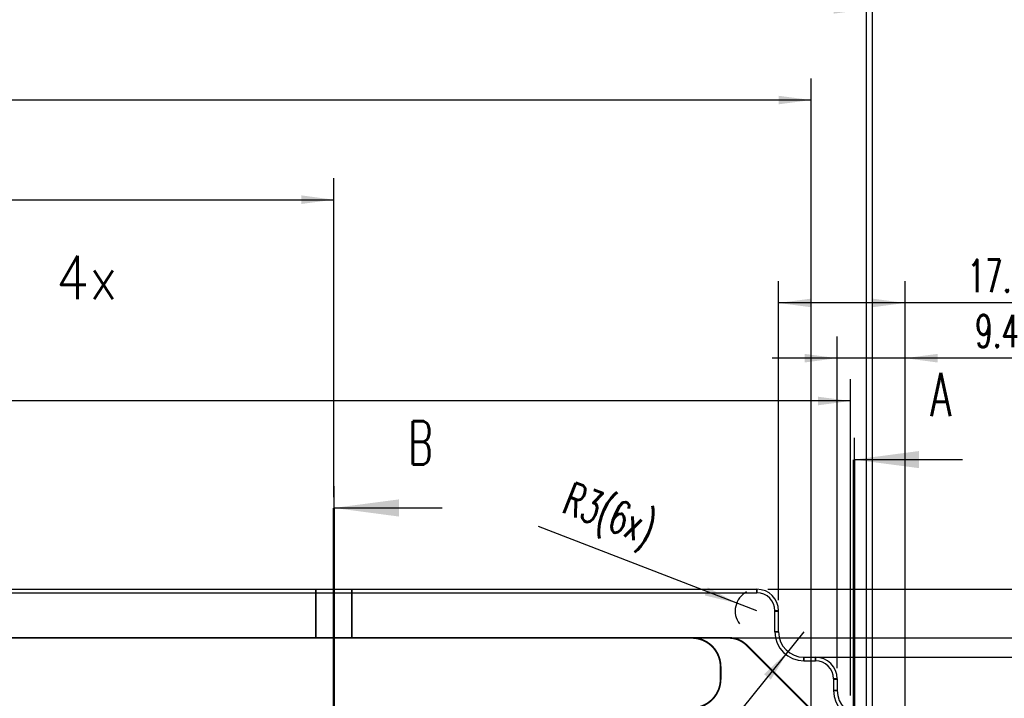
# Model space of a CAD drawing. Header units: millimetres. Extents: x 31 to 872, y 29 to 623.
# Tile 20 of 29: x 501 to 591, y 473 to 535. Entities that reach past the tile are written whole.
import ezdxf

# ---------------------------------------------------------------- set-up
doc = ezdxf.new("R2010")
doc.units = ezdxf.units.MM
for name, pattern in [('DASHED', [15, 7, -8]), ('DOT_CENTER', [14, 12, -1, 0, -1]), ('PHANTOM', [13, 10, -1, 0, -1, 0, -1])]:
    doc.linetypes.add(name, pattern=pattern)
doc.layers.add('1', color=7, linetype='Continuous')
doc.styles.add('CONVERTER_11', font='txt.shx', dxfattribs={"width": 0.63})
doc.styles.add('CONVERTER_13', font='txt.shx', dxfattribs={"width": 0.9})
doc.dimstyles.new('ME10_DIM_117', dxfattribs={"dimtxt": 4.5, "dimasz": 4.5, "dimexe": 3, "dimexo": 1.5, "dimgap": 1.5, "dimtad": 1, "dimdsep": 46, "dimtxsty": 'CONVERTER_11', "dimsah": 1, "dimcen": 0.09, "dimclrd": 3, "dimclre": 3, "dimclrt": 3, "dimadec": 0, "dimazin": 0, "dimtfac": 1, "dimtdec": 4, "dimtix": 1, "dimtmove": 0, "dimatfit": 3, "dimfxl": 1, "dimtolj": 1, "dimtzin": 0, "dimarcsym": 0})
doc.dimstyles.new('ME10_DIM_124', dxfattribs={"dimtxt": 4.5, "dimasz": 4.5, "dimexe": 3, "dimexo": 1.5, "dimgap": 1.5, "dimtad": 1, "dimdsep": 46, "dimtxsty": 'CONVERTER_11', "dimsah": 1, "dimcen": 0.09, "dimclrd": 3, "dimclre": 3, "dimclrt": 3, "dimadec": 0, "dimazin": 0, "dimtfac": 1, "dimtdec": 4, "dimtix": 1, "dimtmove": 0, "dimatfit": 3, "dimfxl": 1, "dimtolj": 1, "dimtzin": 0, "dimarcsym": 0})
doc.dimstyles.new('ME10_DIM_125', dxfattribs={"dimtxt": 4.5, "dimasz": 4.5, "dimexe": 3, "dimexo": 1.5, "dimgap": 1.5, "dimtad": 1, "dimdsep": 46, "dimtxsty": 'CONVERTER_11', "dimsah": 1, "dimcen": 0.09, "dimclrd": 3, "dimclre": 3, "dimclrt": 3, "dimadec": 0, "dimazin": 0, "dimtfac": 1, "dimtdec": 4, "dimtix": 1, "dimtmove": 0, "dimatfit": 3, "dimfxl": 1, "dimtolj": 1, "dimtzin": 0, "dimarcsym": 0})
doc.dimstyles.new('ME10_DIM_126', dxfattribs={"dimtxt": 4.5, "dimasz": 4.5, "dimexe": 3, "dimexo": 1.5, "dimgap": 1.5, "dimtad": 1, "dimdsep": 46, "dimtxsty": 'CONVERTER_11', "dimsah": 1, "dimcen": 0.09, "dimclrd": 3, "dimclre": 3, "dimclrt": 3, "dimadec": 0, "dimazin": 0, "dimtfac": 1, "dimtdec": 4, "dimtix": 1, "dimtmove": 0, "dimatfit": 3, "dimfxl": 1, "dimtolj": 1, "dimtzin": 0, "dimarcsym": 0})
doc.dimstyles.new('ME10_DIM_133', dxfattribs={"dimtxt": 4.5, "dimasz": 4.5, "dimexe": 3, "dimexo": 1.5, "dimgap": 1.5, "dimtad": 1, "dimdsep": 46, "dimtxsty": 'CONVERTER_11', "dimsah": 1, "dimcen": 0.09, "dimclrd": 3, "dimclre": 3, "dimclrt": 3, "dimadec": 0, "dimazin": 0, "dimtfac": 1, "dimtdec": 4, "dimtix": 1, "dimtmove": 0, "dimatfit": 3, "dimfxl": 1, "dimtolj": 1, "dimtzin": 0, "dimarcsym": 0})
doc.dimstyles.new('ME10_DIM_139', dxfattribs={"dimtxt": 4.5, "dimasz": 4.5, "dimexe": 3, "dimexo": 1.5, "dimgap": 1.5, "dimtad": 1, "dimdsep": 46, "dimtxsty": 'CONVERTER_11', "dimsah": 1, "dimcen": 0.09, "dimclrd": 3, "dimclre": 3, "dimclrt": 3, "dimadec": 0, "dimazin": 0, "dimtfac": 1, "dimtdec": 4, "dimtix": 1, "dimtmove": 0, "dimatfit": 3, "dimfxl": 1, "dimtolj": 1, "dimtzin": 0, "dimarcsym": 0})
doc.dimstyles.new('ME10_DIM_140', dxfattribs={"dimtxt": 4.5, "dimasz": 4.5, "dimexe": 3, "dimexo": 1.5, "dimgap": 1.5, "dimtad": 1, "dimdsep": 46, "dimtxsty": 'CONVERTER_11', "dimsah": 1, "dimcen": 0.09, "dimclrd": 3, "dimclre": 3, "dimclrt": 3, "dimadec": 0, "dimazin": 0, "dimtfac": 1, "dimtdec": 4, "dimtix": 1, "dimtmove": 0, "dimatfit": 3, "dimfxl": 1, "dimtolj": 1, "dimtzin": 0, "dimarcsym": 0})
doc.dimstyles.new('ME10_DIM_141', dxfattribs={"dimtxt": 4.5, "dimasz": 4.5, "dimexe": 3, "dimexo": 1.5, "dimgap": 1.5, "dimtad": 1, "dimdsep": 46, "dimtxsty": 'CONVERTER_11', "dimsah": 1, "dimcen": 0.09, "dimclrd": 3, "dimclre": 3, "dimclrt": 3, "dimadec": 0, "dimazin": 0, "dimtfac": 1, "dimtdec": 4, "dimtix": 1, "dimtmove": 0, "dimatfit": 3, "dimfxl": 1, "dimtolj": 1, "dimtzin": 0, "dimarcsym": 0})
doc.dimstyles.new('ME10_DIM_142', dxfattribs={"dimtxt": 4.5, "dimasz": 4.5, "dimexe": 3, "dimexo": 1.5, "dimgap": 1.5, "dimtad": 1, "dimdsep": 46, "dimtxsty": 'CONVERTER_11', "dimsah": 1, "dimcen": 0.09, "dimclrd": 3, "dimclre": 3, "dimclrt": 3, "dimadec": 0, "dimazin": 0, "dimtfac": 1, "dimtdec": 4, "dimtix": 1, "dimtmove": 0, "dimatfit": 3, "dimfxl": 1, "dimtolj": 1, "dimtzin": 0, "dimarcsym": 0})
doc.dimstyles.new('ME10_DIM_63', dxfattribs={"dimtxt": 4.5, "dimasz": 4.5, "dimexe": 3, "dimexo": 1.5, "dimgap": 1.5, "dimtad": 1, "dimdsep": 46, "dimtxsty": 'CONVERTER_11', "dimsah": 1, "dimcen": 0.09, "dimclrd": 3, "dimclre": 3, "dimclrt": 3, "dimadec": 0, "dimazin": 0, "dimtfac": 1, "dimtdec": 4, "dimtix": 1, "dimtmove": 0, "dimatfit": 3, "dimfxl": 1, "dimtolj": 1, "dimtzin": 0, "dimarcsym": 0})
doc.dimstyles.get("Standard").update_dxf_attribs({"dimtxt": 0.18, "dimasz": 0.18, "dimexe": 0.18, "dimexo": 0.0625, "dimgap": 0.09, "dimtad": 0, "dimtih": 1, "dimtoh": 1, "dimdec": 4, "dimzin": 0, "dimdsep": 46, "dimtxsty": 'Standard', "dimcen": 0.09, "dimadec": 0, "dimazin": 0, "dimtfac": 1, "dimtdec": 4, "dimtofl": 0, "dimtmove": 0, "dimatfit": 3, "dimfxl": 1, "dimtolj": 1, "dimtzin": 0, "dimarcsym": 0})

# ---------------------------------------------------------------- blocks, each defined once
blk = doc.blocks.new('E8027-24150__34', base_point=(273.17, 207.52))
at = {"color": 7, "linetype": 'Continuous'}
for p, q in [((293.8, 723.95), (852.8, 723.95)), ((649.46, 724.45), (791.78, 724.45)), ((791.78, 724.45), (796.78, 724.45)), ((796.78, 724.45), (852.8, 724.45)), ((855.3, 718.55), (855.3, 721.45)), ((855.8, 718.55), (855.8, 721.45)), ((859.3, 715.05), (860.9, 715.05)), ((859.3, 714.55), (860.9, 714.55)), ((863.4, 712.05), (863.4, 710.45)), ((863.9, 712.05), (863.9, 710.45))]:
    blk.add_line(p, q, dxfattribs=at)
at = {"color": 1, "linetype": 'DASHED', "const_width": 0.25}
for points in [[(791.78, 717.73), (791.78, 724.45)], [(796.78, 717.73), (796.78, 724.45)], [(791.78, 717.73), (744.78, 717.73)], [(796.78, 717.73), (791.78, 717.73)], [(843.78, 717.73), (796.78, 717.73)], [(848.92, 717.73), (843.78, 717.73)], [(861.86, 706.24), (851.4, 716.7)], [(847.78, 712.03), (847.78, 713.73)]]:
    blk.add_lwpolyline(points, dxfattribs=at)
at = {"color": 3, "linetype": 'Continuous', "const_width": 0.25}
for points in [[(852.8, 723.95), (852.8, 724.45)], [(855.8, 721.45), (855.3, 721.45)], [(855.8, 718.55), (855.3, 718.55)], [(859.3, 714.55), (859.3, 715.05)], [(860.9, 715.05), (860.9, 714.55)], [(863.4, 712.05), (863.9, 712.05)], [(863.9, 710.45), (863.4, 710.45)]]:
    blk.add_lwpolyline(points, dxfattribs=at)
at = {"color": 1, "linetype": 'DASHED', "const_width": 0.25}
for points in [[(847.78, 713.73, 0.414214), (843.78, 717.73, 0.414214)], [(851.4, 716.7, 0.198912), (848.92, 717.73, 0.198912)], [(843.78, 708.03, 0.414214), (847.78, 712.03, 0.414214)]]:
    blk.add_lwpolyline(points, format="xyb", dxfattribs=at)
at = {"color": 7, "linetype": 'Continuous'}
for centre, radius, start, end in [((852.8, 721.45), 3, 360, 90), ((852.8, 721.45), 2.5, 0, 90), ((859.3, 718.55), 4, 180, 270), ((859.3, 718.55), 3.5, 180, 270), ((860.9, 712.05), 3, 0, 90), ((860.9, 712.05), 2.5, 0, 90), ((867.4, 710.45), 4, 180, 270), ((867.4, 710.45), 3.5, 180, 270)]:
    blk.add_arc(centre, radius, start, end, dxfattribs=at)
at = {"layer": '1', "color": 1, "linetype": 'DOT_CENTER', "const_width": 0.25}
blk.add_lwpolyline([(794.28, 726.77), (794.28, 696.23)], dxfattribs=at)
blk = doc.blocks.new('*D88')
at = {"layer": '1', "color": 3, "linetype": 'Continuous'}
for p, q in [((845.28, 717.73), (1002.09, 717.73)), ((999.09, 214.37), (999.09, 717.73)), ((845.28, 214.37), (1002.09, 214.37))]:
    blk.add_line(p, q, dxfattribs=at)
at = {"layer": '1', "color": 3}
for points in [[(999.68, 713.23), (998.5, 713.23), (999.09, 717.73)], [(998.5, 218.87), (999.68, 218.87), (999.09, 214.37)]]:
    blk.add_solid(points, dxfattribs=at)
at = {"layer": '1', "color": 3, "insert": (997.59, 458.92), "char_height": 4.5, "attachment_point": 7, "rotation": 90, "line_spacing_factor": 0.60024, "style": 'CONVERTER_11'}
blk.add_mtext('503.36', dxfattribs=at)
blk = doc.blocks.new('*D142')
at = {"layer": '1', "color": 3, "linetype": 'Continuous'}
for p, q in [((277.8, 530.36), (277.8, 819.9)), ((868.8, 530.36), (868.8, 819.9)), ((868.8, 816.9), (277.8, 816.9))]:
    blk.add_line(p, q, dxfattribs=at)
at = {"layer": '1', "color": 3}
for points in [[(282.3, 817.5), (282.3, 816.31), (277.8, 816.9)], [(864.3, 816.31), (864.3, 817.5), (868.8, 816.9)]]:
    blk.add_solid(points, dxfattribs=at)
at = {"layer": '1', "color": 3, "insert": (569.99, 820.54), "char_height": 4.5, "attachment_point": 7, "rotation": 0.0001, "line_spacing_factor": 0.60024, "style": 'CONVERTER_11'}
blk.add_mtext('591', dxfattribs=at)
blk = doc.blocks.new('*D149')
at = {"layer": '1', "color": 3, "linetype": 'Continuous'}
for p, q in [((278.66, 246.75), (278.66, 807.64)), ((867.94, 688.35), (867.94, 807.64)), ((278.66, 804.64), (867.94, 804.64))]:
    blk.add_line(p, q, dxfattribs=at)
at = {"layer": '1', "color": 3}
for points in [[(283.16, 805.23), (283.16, 804.05), (278.66, 804.64)], [(863.44, 804.05), (863.44, 805.23), (867.94, 804.64)]]:
    blk.add_solid(points, dxfattribs=at)
at = {"layer": '1', "color": 3, "insert": (566.17, 808.28), "char_height": 4.5, "attachment_point": 7, "rotation": 0.0001, "line_spacing_factor": 0.60024, "style": 'CONVERTER_11'}
blk.add_mtext('589.28', dxfattribs=at)
blk = doc.blocks.new('*D150')
at = {"layer": '1', "color": 3, "linetype": 'Continuous'}
for p, q in [((286.3, 585.75), (286.3, 795.1)), ((860.3, 585.2), (860.3, 795.1)), ((860.3, 792.1), (286.3, 792.1))]:
    blk.add_line(p, q, dxfattribs=at)
at = {"layer": '1', "color": 3}
for points in [[(290.8, 792.69), (290.8, 791.51), (286.3, 792.1)], [(855.8, 791.51), (855.8, 792.69), (860.3, 792.1)]]:
    blk.add_solid(points, dxfattribs=at)
at = {"layer": '1', "color": 3, "insert": (569.52, 795.74), "char_height": 4.5, "attachment_point": 7, "rotation": 0.0001, "line_spacing_factor": 0.60024, "style": 'CONVERTER_11'}
blk.add_mtext('574', dxfattribs=at)
blk = doc.blocks.new('*D151')
at = {"layer": '1', "color": 3, "linetype": 'Continuous'}
for p, q in [((352.32, 727.53), (352.32, 781.32)), ((794.28, 737.2), (794.28, 781.32)), ((352.32, 778.32), (794.28, 778.32))]:
    blk.add_line(p, q, dxfattribs=at)
at = {"layer": '1', "color": 3}
for points in [[(356.82, 778.92), (356.82, 777.73), (352.32, 778.32)], [(789.78, 777.73), (789.78, 778.92), (794.28, 778.32)]]:
    blk.add_solid(points, dxfattribs=at)
at = {"layer": '1', "color": 3, "insert": (566.65, 781.96), "char_height": 4.5, "attachment_point": 7, "rotation": 0.0001, "line_spacing_factor": 0.60024, "style": 'CONVERTER_11'}
blk.add_mtext('441.96', dxfattribs=at)
blk = doc.blocks.new('*D158')
at = {"layer": '1', "color": 3, "linetype": 'Continuous'}
for p, q in [((573.3, 738.29), (573.3, 753.49)), ((865.74, 709.75), (865.74, 753.49)), ((865.74, 750.49), (573.3, 750.49))]:
    blk.add_line(p, q, dxfattribs=at)
at = {"layer": '1', "color": 3}
for points in [[(577.8, 751.08), (577.8, 749.89), (573.3, 750.49)], [(861.24, 749.89), (861.24, 751.08), (865.74, 750.49)]]:
    blk.add_solid(points, dxfattribs=at)
at = {"layer": '1', "color": 3, "insert": (677.16, 751.99), "char_height": 4.5, "attachment_point": 7, "rotation": 0.0001, "line_spacing_factor": 0.60024, "style": 'CONVERTER_11'}
blk.add_mtext('292.44', dxfattribs=at)
blk = doc.blocks.new('*D164')
at = {"layer": '1', "color": 3, "linetype": 'Continuous'}
for p, q in [((910.87, 724.45), (910.87, 737.53)), ((854.3, 724.45), (913.87, 724.45)), ((910.87, 706.95), (910.87, 724.45)), ((871.8, 706.95), (913.87, 706.95))]:
    blk.add_line(p, q, dxfattribs=at)
at = {"layer": '1', "color": 3}
for points in [[(911.46, 719.95), (910.28, 719.95), (910.87, 724.45)], [(910.28, 711.45), (911.46, 711.45), (910.87, 706.95)]]:
    blk.add_solid(points, dxfattribs=at)
at = {"layer": '1', "color": 3, "insert": (909.37, 729.9), "char_height": 4.5, "attachment_point": 7, "rotation": 90, "line_spacing_factor": 0.60024, "style": 'CONVERTER_11'}
blk.add_mtext('17.5', dxfattribs=at)
blk = doc.blocks.new('*D165')
at = {"layer": '1', "color": 3, "linetype": 'Continuous'}
for p, q in [((896.43, 737.17), (896.43, 724.45)), ((854.3, 724.45), (899.43, 724.45)), ((896.43, 724.45), (896.43, 715.05)), ((860.8, 715.05), (899.43, 715.05)), ((896.43, 715.05), (896.43, 706.05))]:
    blk.add_line(p, q, dxfattribs=at)
at = {"layer": '1', "color": 3}
for points in [[(895.84, 728.95), (897.02, 728.95), (896.43, 724.45)], [(897.02, 710.55), (895.84, 710.55), (896.43, 715.05)]]:
    blk.add_solid(points, dxfattribs=at)
at = {"layer": '1', "color": 3, "insert": (894.93, 731.42), "char_height": 4.5, "attachment_point": 7, "rotation": 90, "line_spacing_factor": 0.60024, "style": 'CONVERTER_11'}
blk.add_mtext('9.4', dxfattribs=at)
blk = doc.blocks.new('*D166')
at = {"layer": '1', "color": 3, "linetype": 'Continuous'}
for p, q in [((863.9, 713.55), (863.9, 759.41)), ((873.3, 705.45), (873.3, 759.41)), ((863.9, 756.41), (854.9, 756.41)), ((873.3, 756.41), (863.9, 756.41)), ((888.74, 756.41), (873.3, 756.41))]:
    blk.add_line(p, q, dxfattribs=at)
at = {"layer": '1', "color": 3}
for points in [[(859.4, 755.81), (859.4, 757), (863.9, 756.41)], [(877.8, 757), (877.8, 755.81), (873.3, 756.41)]]:
    blk.add_solid(points, dxfattribs=at)
at = {"layer": '1', "color": 3, "insert": (882.99, 757.91), "char_height": 4.5, "attachment_point": 7, "rotation": 0.0001, "line_spacing_factor": 0.60024, "style": 'CONVERTER_11'}
blk.add_mtext('9.4', dxfattribs=at)
blk = doc.blocks.new('*D167')
at = {"layer": '1', "color": 3, "linetype": 'Continuous'}
for p, q in [((855.8, 722.95), (855.8, 767.04)), ((873.3, 705.45), (873.3, 767.04)), ((873.3, 764.04), (855.8, 764.04)), ((889.57, 764.04), (873.3, 764.04))]:
    blk.add_line(p, q, dxfattribs=at)
at = {"layer": '1', "color": 3}
for points in [[(860.3, 764.64), (860.3, 763.45), (855.8, 764.04)], [(868.8, 763.45), (868.8, 764.64), (873.3, 764.04)]]:
    blk.add_solid(points, dxfattribs=at)
at = {"layer": '1', "color": 3, "insert": (881.93, 765.54), "char_height": 4.5, "attachment_point": 7, "rotation": 0.0001, "line_spacing_factor": 0.60024, "style": 'CONVERTER_11'}
blk.add_mtext('17.5', dxfattribs=at)
blk = doc.blocks.new('*D186')
at = {"layer": '1', "color": 3, "linetype": 'Continuous'}
blk.add_line((852.8, 721.45), (822.61, 733.13), dxfattribs=at)
blk.add_arc((852.8, 721.45), 3, 118.6479, 216.1491, dxfattribs=at)
at = {"layer": '1', "color": 3}
blk.add_solid([(845.59, 723.6), (846.02, 724.71), (850, 722.53)], dxfattribs=at)
at = {"layer": '1', "color": 3, "insert": (822.77, 734.67), "char_height": 4.5, "attachment_point": 7, "rotation": 338.8533, "line_spacing_factor": 0.60024, "style": 'CONVERTER_11'}
blk.add_mtext('\\C3; R\\C3;3\\C3;(6x)', dxfattribs=at)
blk = doc.blocks.new('*D187')
at = {"layer": '1', "color": 3, "linetype": 'Continuous'}
blk.add_line((859.3, 718.55), (829.75, 682.06), dxfattribs=at)
at = {"layer": '1', "color": 3}
blk.add_solid([(854.73, 711.96), (853.8, 712.71), (857.1, 715.83)], dxfattribs=at)
at = {"layer": '1', "color": 3, "insert": (828.33, 682.69), "char_height": 4.5, "attachment_point": 7, "rotation": 50.9989, "line_spacing_factor": 0.60024, "style": 'CONVERTER_11'}
blk.add_mtext('\\C3; R\\C3;3.5\\C3;(4x)', dxfattribs=at)
blk = doc.blocks.new('B_-B__32')
at = {"layer": '1', "color": 4, "linetype": 'PHANTOM', "const_width": 0.35}
blk.add_lwpolyline([(794.28, 735.7), (794.28, 571.3)], dxfattribs=at)
at = {"layer": '1', "color": 4}
blk.add_solid([(803.28, 736.88), (803.28, 734.51), (794.28, 735.7)], dxfattribs=at)
at = {"layer": '1', "color": 3, "insert": (806.28, 744.7), "char_height": 6, "attachment_point": 5, "line_spacing_factor": 1.080432, "style": 'CONVERTER_11'}
blk.add_mtext('B', dxfattribs=at)
at = {"layer": '1', "color": 4, "linetype": 'Continuous', "has_arrowhead": 0}
for points in [[(794.28, 738.7), (794.28, 735.7)], [(794.28, 735.7), (809.28, 735.7)], [(794.28, 735.7), (794.28, 732.7)]]:
    blk.add_leader(points, dimstyle='Standard', dxfattribs=at)
blk = doc.blocks.new('A_-A__33')
at = {"layer": '1', "color": 4, "linetype": 'PHANTOM', "const_width": 0.35}
blk.add_lwpolyline([(866.24, 742.38), (866.24, 700.2)], dxfattribs=at)
at = {"layer": '1', "color": 4}
blk.add_solid([(875.24, 743.57), (875.24, 741.2), (866.24, 742.38)], dxfattribs=at)
at = {"layer": '1', "color": 3, "insert": (878.24, 751.38), "char_height": 6, "attachment_point": 5, "line_spacing_factor": 1.080432, "style": 'CONVERTER_11'}
blk.add_mtext('A', dxfattribs=at)
at = {"layer": '1', "color": 4, "linetype": 'Continuous', "has_arrowhead": 0}
for points in [[(866.24, 745.38), (866.24, 742.38)], [(866.24, 742.38), (881.24, 742.38)], [(866.24, 742.38), (866.24, 739.38)]]:
    blk.add_leader(points, dimstyle='Standard', dxfattribs=at)
blk = doc.blocks.new('Front2', base_point=(573.3, 466.05))
blk.add_blockref('E8027-24150__34', (273.175, 207.525))
at = {"layer": '1'}
for name in ['A_-A__33', 'B_-B__32', '*D186', '*D187']:
    blk.add_blockref(name, (0, 0), dxfattribs=at)
at = {"layer": '1', "color": 3, "style": 'CONVERTER_13', "width": 0.9}
blk.add_text('4x', height=6, dxfattribs=at).set_placement((755.8364, 764.5491))
at = {"layer": '1'}
for base, p1, p2, dimstyle, picture, middle in [((868.8, 816.9038), (277.8, 528.865), (868.8, 528.865), 'ME10_DIM_117', '*D142', (573.3, 822.7913)), ((278.66, 804.6387), (867.94, 686.85), (278.66, 245.25), 'ME10_DIM_124', '*D149', (573.3, 810.5262)), ((860.3, 792.0996), (286.3, 584.25), (860.3, 583.7), 'ME10_DIM_125', '*D150', (573.3, 797.9871)), ((352.32, 778.3227), (794.28, 735.6952), (352.32, 726.0306), 'ME10_DIM_126', '*D151', (573.3, 784.2102)), ((873.3, 764.0429), (855.8, 721.45), (873.3, 703.95), 'ME10_DIM_142', '*D167', (885.7485, 767.7929)), ((873.3, 756.406), (863.9, 712.05), (873.3, 703.95), 'ME10_DIM_141', '*D166', (885.8624, 760.156)), ((865.74, 750.4864), (573.3, 736.7885), (865.74, 708.25), 'ME10_DIM_133', '*D158', (684.2841, 754.2364))]:
    dim = blk.add_linear_dim(base=base, p1=p1, p2=p2, dimstyle=dimstyle, dxfattribs=at)
    dim.commit()
    dim.dimension.update_dxf_attribs({"geometry": picture, "text_midpoint": middle, "text_rotation": 0.000139})
for base, p1, p2, dimstyle, picture, middle in [((910.8712, 706.95), (852.8, 724.45), (870.3, 706.95), 'ME10_DIM_139', '*D164', (907.1212, 733.7154)), ((896.4304, 724.45), (859.3, 715.05), (852.8, 724.45), 'ME10_DIM_140', '*D165', (892.6804, 734.2951)), ((999.0918, 214.37), (843.78, 717.73), (843.78, 214.37), 'ME10_DIM_63', '*D88', (995.3418, 466.05))]:
    dim = blk.add_linear_dim(base=base, p1=p1, p2=p2, angle=90, dimstyle=dimstyle, dxfattribs=at)
    dim.commit()
    dim.dimension.update_dxf_attribs({"geometry": picture, "text_midpoint": middle, "text_rotation": 90})

msp = doc.modelspace()

# ---------------------------------------------------------------- block references
at = {"xscale": 0.66666666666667, "yscale": 0.66666666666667, "zscale": 0.66666666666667}
msp.add_blockref('Front2', (382.2, 310.7), dxfattribs=at)

doc.saveas('drawing.dxf')
